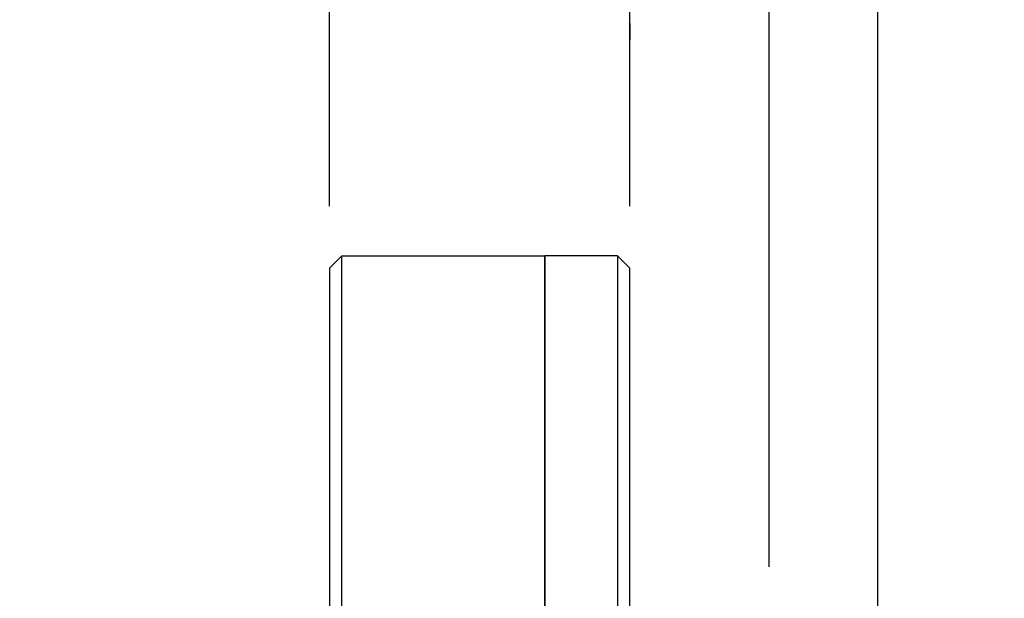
# Model space of a CAD drawing. Extents: x 0 to 283, y 0 to 196.
# Tile 12 of 30: x 115 to 147, y 134 to 152. Entities that reach past the tile are written whole.
import ezdxf

# ---------------------------------------------------------------- set-up
doc = ezdxf.new("R2010")
doc.units = 0
doc.layers.get('DEFPOINTS').update_dxf_attribs({"linetype": 'CONTINUOUS'})
doc.layers.add('DIM', color=7, linetype='CONTINUOUS')
doc.layers.add('VISIBLE', color=255, linetype='CONTINUOUS')
doc.styles.add('SANSSERIF', font='sanss___.ttf')
doc.dimstyles.new('ISO-25$0', dxfattribs={"dimtxt": 2.5, "dimasz": 2.5, "dimexe": 1.25, "dimexo": 1, "dimgap": 0.6, "dimtad": 1, "dimdec": 1, "dimzin": 9, "dimdsep": 46, "dimtxsty": 'SANSSERIF', "dimcen": 0.75, "dimadec": 1, "dimazin": 0, "dimtfac": 1, "dimtdec": 1, "dimtmove": 0, "dimatfit": 3, "dimfxl": 1, "dimarcsym": 0})

# ---------------------------------------------------------------- blocks, each defined once
blk = doc.blocks.new('*D23')
at = {"layer": 'DEFPOINTS', "color": 0, "transparency": 16777216}
for p in [(124.855, 173.982), (124.855, 144.313), (134.555, 144.313)]:
    blk.add_point(p, dxfattribs=at)
at = {"layer": 'DIM', "color": 0, "lineweight": -2, "transparency": 16777216}
for p, q in [((124.855, 146.313), (124.855, 176.482)), ((134.555, 146.313), (134.555, 176.482)), ((119.855, 173.982), (114.855, 173.982)), ((124.855, 173.982), (134.555, 173.982)), ((139.555, 173.982), (160.216, 173.982))]:
    blk.add_line(p, q, dxfattribs=at)
at = {"layer": 'DIM', "color": 0, "transparency": 16777216}
for points in [[(119.855, 174.815), (119.855, 173.149), (124.855, 173.982)], [(139.555, 174.815), (139.555, 173.149), (134.555, 173.982)]]:
    blk.add_solid(points, dxfattribs=at)
at = {"layer": 'DIM', "color": 0, "transparency": 16777216, "insert": (152.816, 177.757), "char_height": 5, "attachment_point": 5, "style": 'SANSSERIF'}
blk.add_mtext('19.4', dxfattribs=at)
blk = doc.blocks.new('*D24')
at = {"layer": 'DEFPOINTS', "color": 0, "transparency": 16777216}
for p in [(139.055, 164.082), (134.555, 144.313), (139.055, 132.663)]:
    blk.add_point(p, dxfattribs=at)
at = {"layer": 'DIM', "color": 0, "lineweight": -2, "transparency": 16777216}
for p, q in [((134.555, 146.313), (134.555, 166.582)), ((139.055, 134.663), (139.055, 166.582)), ((129.555, 164.082), (124.555, 164.082)), ((134.555, 164.082), (139.055, 164.082)), ((144.055, 164.082), (163.472, 164.082))]:
    blk.add_line(p, q, dxfattribs=at)
at = {"layer": 'DIM', "color": 0, "transparency": 16777216}
for points in [[(129.555, 164.915), (129.555, 163.248), (134.555, 164.082)], [(144.055, 164.915), (144.055, 163.248), (139.055, 164.082)]]:
    blk.add_solid(points, dxfattribs=at)
at = {"layer": 'DIM', "color": 0, "transparency": 16777216, "insert": (160.657, 167.857), "char_height": 5, "attachment_point": 5, "style": 'SANSSERIF'}
blk.add_mtext('9', dxfattribs=at)
blk = doc.blocks.new('*D22')
at = {"layer": 'DEFPOINTS', "color": 0, "transparency": 16777216}
for p in [(134.555, 154.213), (134.555, 154.181), (142.555, 131.088)]:
    blk.add_point(p, dxfattribs=at)
at = {"layer": 'DIM', "color": 0, "lineweight": -2, "transparency": 16777216}
for p, q in [((142.555, 133.088), (142.555, 156.681)), ((129.555, 154.181), (124.555, 154.181)), ((134.555, 154.181), (142.555, 154.181)), ((147.555, 154.181), (169.425, 154.181)), ((134.555, 152.213), (134.555, 151.681))]:
    blk.add_line(p, q, dxfattribs=at)
at = {"layer": 'DIM', "color": 0, "transparency": 16777216}
for points in [[(129.555, 155.015), (129.555, 153.348), (134.555, 154.181)], [(147.555, 155.015), (147.555, 153.348), (142.555, 154.181)]]:
    blk.add_solid(points, dxfattribs=at)
at = {"layer": 'DIM', "color": 0, "transparency": 16777216, "insert": (164.909, 157.96), "char_height": 5, "attachment_point": 5, "style": 'SANSSERIF'}
blk.add_mtext('16', dxfattribs=at)

msp = doc.modelspace()

# ---------------------------------------------------------------- linework, layer by layer
at = {"layer": 'VISIBLE'}
for p, q in [((124.8551, 144.3131), (125.2551, 144.7131)), ((125.2551, 140.5204), (125.2551, 144.7131)), ((125.2551, 144.7131), (131.8051, 144.7131)), ((131.8051, 140.5204), (131.8051, 144.7131)), ((131.8051, 144.7131), (131.8051, 140.5204)), ((134.1551, 144.7131), (131.8051, 144.7131)), ((134.1551, 144.7131), (134.1551, 140.5204)), ((134.5551, 144.3131), (134.1551, 144.7131)), ((124.8551, 144.3131), (124.8551, 140.1355)), ((134.5551, 140.1355), (134.5551, 144.3131)), ((125.2551, 136.0935), (125.2551, 140.5204)), ((131.8051, 136.0935), (131.8051, 140.5204)), ((131.8051, 140.5204), (131.8051, 136.0935)), ((134.1551, 140.5204), (134.1551, 136.0935)), ((124.8551, 140.1355), (124.8551, 136.0935)), ((134.5551, 136.0935), (134.5551, 140.1355)), ((124.8551, 136.0935), (124.8551, 124.5831)), ((125.2551, 97.1381), (125.2551, 136.0935)), ((131.8051, 97.1381), (131.8051, 136.0935)), ((131.8051, 136.0935), (131.8051, 97.1381)), ((134.1551, 136.0935), (134.1551, 97.1381)), ((134.5551, 97.1381), (134.5551, 136.0935))]:
    msp.add_line(p, q, dxfattribs=at)

# ---------------------------------------------------------------- dimensions: what is measured, and where the dimension line sits
at = {"layer": 'DIM'}
for base, p1, p2, picture, middle in [((124.8551, 173.982), (134.5551, 144.3131), (124.8551, 144.3131), '*D23', (152.816, 173.982)), ((139.0551, 164.0816), (134.5551, 144.3131), (139.0551, 132.6631), '*D24', (160.6572, 164.0816)), ((134.5551, 154.1812), (142.5551, 131.0881), (134.5551, 154.2131), '*D22', (164.909, 154.1812))]:
    dim = msp.add_linear_dim(base=base, p1=p1, p2=p2, dimstyle='ISO-25$0', override={"dimscale": 2, "dimlfac": 2}, dxfattribs=at)
    dim.commit()
    dim.dimension.update_dxf_attribs({"geometry": picture, "text_midpoint": middle, "dimtype": 160})

doc.saveas('drawing.dxf')
